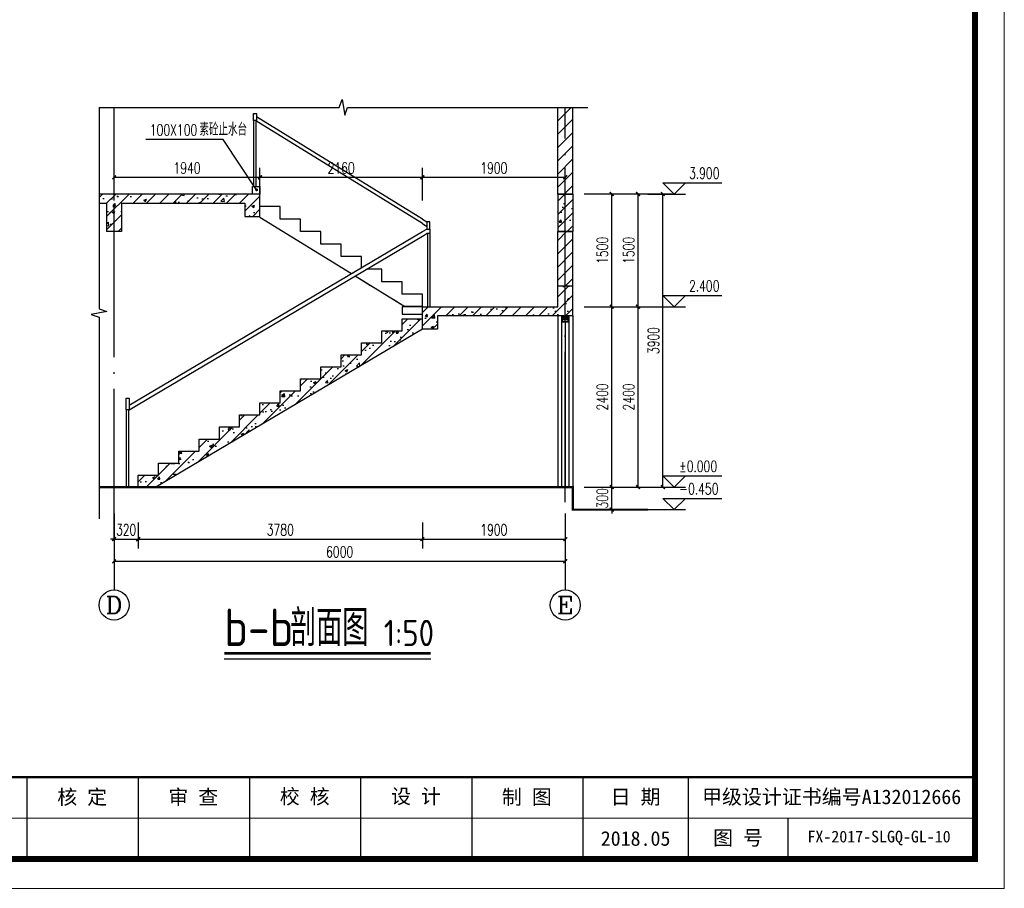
# Model space of a CAD drawing. Extents: x 88237 to 730297, y -11868 to 107702.
# Tile 48 of 49: x 662422 to 675517, y 61684 to 73243. Entities that reach past the tile are written whole.
import ezdxf
from ezdxf.enums import TextEntityAlignment as Align

# ---------------------------------------------------------------- set-up
doc = ezdxf.new("R2010")
doc.units = 0
doc.header["$LTSCALE"] = 1000
doc.header["$MEASUREMENT"] = 0
doc.linetypes.add('DOTE', pattern=[2.42, 2, -0.2, 0.02, -0.2])
doc.layers.add('0.13文字', color=3, linetype='Continuous', lineweight=13)
for name, color, linetype in [('AXIS', 3, 'Continuous'), ('AXIS_TEXT', 7, 'Continuous'), ('DIM_ELEV', 3, 'Continuous'), ('DIM_SYMB', 3, 'Continuous'), ('DOTE', 1, 'DOTE'), ('PUB_DIM', 3, 'Continuous'), ('PUB_HATCH', 8, 'Continuous'), ('PUB_TEXT', 7, 'Continuous'), ('S_E_STAIR', 4, 'Continuous'), ('S_FLOOR', 2, 'Continuous'), ('S_STAIR', 2, 'Continuous'), ('S_SURFACE', 6, 'Continuous'), ('WALL', 2, 'Continuous'), ('WINDOW', 4, 'Continuous'), ('图框', 7, 'Continuous')]:
    doc.layers.add(name, color=color, linetype=linetype)
doc.styles.add('_TCH_AXIS', font='COMPLEX', dxfattribs={"bigfont": 'GBCBIG'})
doc.styles.add('_TCH_DIM', font='SIMPLEX', dxfattribs={"bigfont": 'GBCBIG'})
doc.styles.add('_TCH_DIM_T3', font='SIMPLEX', dxfattribs={"width": 0.705882, "bigfont": 'GBCBIG'})
doc.styles.add('COMPLEX', font='COMPLEX')
doc.styles.add('LYJFS', font='times.ttf', dxfattribs={"width": 0.7})
doc.styles.get("Standard").update_dxf_attribs({"font": 'gbenor.shx', "bigfont": 'gbcbig.shx'})
doc.styles.add('仿宋', font='FangSong_GB2312.ttf', dxfattribs={"width": 0.7})
doc.styles.add('宋体', font='txt')
doc.dimstyles.new('_TCH_ARCH&&50', dxfattribs={"dimtxt": 148.75, "dimasz": 50, "dimexe": 125, "dimexo": 150, "dimgap": 50, "dimtad": 1, "dimdec": 0, "dimzin": 0, "dimdsep": 46, "dimtxsty": '_TCH_DIM_T3', "dimblk": 'ARCHTICK', "dimcen": 0.09, "dimclrt": 7, "dimazin": 2, "dimtfac": 1, "dimtdec": 0, "dimtix": 1, "dimtmove": 2, "dimatfit": 3, "dimfxl": 1, "dimtolj": 1, "dimtzin": 0, "dimarcsym": 0})
pattern_1 = [(45, (615661.8, -406814.61), (-88.388383, 88.388383), [])]

# ---------------------------------------------------------------- blocks, each defined once
blk = doc.blocks.new('_ArchTick')
at = {"color": 0, "linetype": 'ByBlock', "const_width": 0.4}
blk.add_lwpolyline([(-0.5, -0.5), (0.5, 0.5)], dxfattribs=at)
blk = doc.blocks.new('*D585')
at = {"layer": 'Defpoints', "color": 0}
for p in [(665618, 71145), (663678, 70686), (665618, 70686)]:
    blk.add_point(p, dxfattribs=at)
at = {"layer": 'PUB_DIM', "color": 0, "lineweight": -2}
for p, q in [((663678, 70836), (663678, 71270)), ((665618, 70836), (665618, 71270)), ((663678, 71145), (665618, 71145))]:
    blk.add_line(p, q, dxfattribs=at)
at = {"layer": 'PUB_DIM', "color": 0, "lineweight": -2, "xscale": 50, "yscale": 50, "zscale": 50, "rotation": 180}
blk.add_blockref('_ArchTick', (663678, 71145), dxfattribs=at)
at = {"layer": 'PUB_DIM', "color": 0, "lineweight": -2, "xscale": 50, "yscale": 50, "zscale": 50}
blk.add_blockref('_ArchTick', (665618, 71145), dxfattribs=at)
at = {"layer": 'PUB_DIM', "color": 7, "insert": (664648, 71269), "char_height": 148.8, "attachment_point": 5, "style": '_TCH_DIM_T3'}
blk.add_mtext('\\A1;1940', dxfattribs=at)
blk = doc.blocks.new('*D586')
at = {"layer": 'Defpoints', "color": 0}
for p in [(667778, 71145), (665618, 70686), (667778, 70686)]:
    blk.add_point(p, dxfattribs=at)
at = {"layer": 'PUB_DIM', "color": 0, "lineweight": -2}
for p, q in [((665618, 70836), (665618, 71270)), ((667778, 70836), (667778, 71270)), ((665618, 71145), (667778, 71145))]:
    blk.add_line(p, q, dxfattribs=at)
at = {"layer": 'PUB_DIM', "color": 0, "lineweight": -2, "xscale": 50, "yscale": 50, "zscale": 50, "rotation": 180}
blk.add_blockref('_ArchTick', (665618, 71145), dxfattribs=at)
at = {"layer": 'PUB_DIM', "color": 0, "lineweight": -2, "xscale": 50, "yscale": 50, "zscale": 50}
blk.add_blockref('_ArchTick', (667778, 71145), dxfattribs=at)
at = {"layer": 'PUB_DIM', "color": 7, "insert": (666698, 71269), "char_height": 148.8, "attachment_point": 5, "style": '_TCH_DIM_T3'}
blk.add_mtext('\\A1;2160', dxfattribs=at)
blk = doc.blocks.new('*D587')
at = {"layer": 'Defpoints', "color": 0}
for p in [(669678, 71145), (667778, 70686), (669678, 70686)]:
    blk.add_point(p, dxfattribs=at)
at = {"layer": 'PUB_DIM', "color": 0, "lineweight": -2}
for p, q in [((667778, 70836), (667778, 71270)), ((669678, 70836), (669678, 71270)), ((667778, 71145), (669678, 71145))]:
    blk.add_line(p, q, dxfattribs=at)
at = {"layer": 'PUB_DIM', "color": 0, "lineweight": -2, "xscale": 50, "yscale": 50, "zscale": 50, "rotation": 180}
blk.add_blockref('_ArchTick', (667778, 71145), dxfattribs=at)
at = {"layer": 'PUB_DIM', "color": 0, "lineweight": -2, "xscale": 50, "yscale": 50, "zscale": 50}
blk.add_blockref('_ArchTick', (669678, 71145), dxfattribs=at)
at = {"layer": 'PUB_DIM', "color": 7, "insert": (668728, 71269), "char_height": 148.8, "attachment_point": 5, "style": '_TCH_DIM_T3'}
blk.add_mtext('\\A1;1900', dxfattribs=at)
blk = doc.blocks.new('*D588')
at = {"layer": 'Defpoints', "color": 0}
for p in [(663678, 66822), (669678, 66822), (669678, 66035)]:
    blk.add_point(p, dxfattribs=at)
at = {"layer": 'PUB_DIM', "color": 0, "lineweight": -2}
for p, q in [((663678, 66672), (663678, 65910)), ((669678, 66672), (669678, 65910)), ((663678, 66035), (669678, 66035))]:
    blk.add_line(p, q, dxfattribs=at)
at = {"layer": 'PUB_DIM', "color": 0, "lineweight": -2, "xscale": 50, "yscale": 50, "zscale": 50, "rotation": 180}
blk.add_blockref('_ArchTick', (663678, 66035), dxfattribs=at)
at = {"layer": 'PUB_DIM', "color": 0, "lineweight": -2, "xscale": 50, "yscale": 50, "zscale": 50}
blk.add_blockref('_ArchTick', (669678, 66035), dxfattribs=at)
at = {"layer": 'PUB_DIM', "color": 7, "insert": (666678, 66160), "char_height": 148.8, "attachment_point": 5, "style": '_TCH_DIM_T3'}
blk.add_mtext('\\A1;6000', dxfattribs=at)
blk = doc.blocks.new('*D589')
at = {"layer": 'Defpoints', "color": 0}
for p in [(670524, 70923), (670976, 70923), (670524, 67023)]:
    blk.add_point(p, dxfattribs=at)
at = {"layer": 'PUB_DIM', "color": 0, "lineweight": -2}
for p, q in [((670674, 70923), (671101, 70923)), ((670976, 67023), (670976, 70923)), ((670674, 67023), (671101, 67023))]:
    blk.add_line(p, q, dxfattribs=at)
at = {"layer": 'PUB_DIM', "color": 0, "lineweight": -2, "xscale": 50, "yscale": 50, "zscale": 50}
for p, rotation in [((670976, 70923), 90), ((670976, 67023), 270)]:
    blk.add_blockref('_ArchTick', p, dxfattribs=dict(at, rotation=rotation))
at = {"layer": 'PUB_DIM', "color": 7, "insert": (670852, 68973), "char_height": 148.8, "attachment_point": 5, "rotation": 90, "style": '_TCH_DIM_T3'}
blk.add_mtext('\\A1;3900', dxfattribs=at)
blk = doc.blocks.new('*D590')
at = {"layer": 'Defpoints', "color": 0}
for p in [(670143, 69423), (670646, 69423), (670143, 67023)]:
    blk.add_point(p, dxfattribs=at)
at = {"layer": 'PUB_DIM', "color": 0, "lineweight": -2}
for p, q in [((670293, 69423), (670771, 69423)), ((670646, 67023), (670646, 69423)), ((670293, 67023), (670771, 67023))]:
    blk.add_line(p, q, dxfattribs=at)
at = {"layer": 'PUB_DIM', "color": 0, "lineweight": -2, "xscale": 50, "yscale": 50, "zscale": 50}
for p, rotation in [((670646, 69423), 90), ((670646, 67023), 270)]:
    blk.add_blockref('_ArchTick', p, dxfattribs=dict(at, rotation=rotation))
at = {"layer": 'PUB_DIM', "color": 7, "insert": (670522, 68223), "char_height": 148.8, "attachment_point": 5, "rotation": 90, "style": '_TCH_DIM_T3'}
blk.add_mtext('\\A1;2400', dxfattribs=at)
blk = doc.blocks.new('*D591')
at = {"layer": 'Defpoints', "color": 0}
for p in [(670143, 70923), (670646, 70923), (670143, 69423)]:
    blk.add_point(p, dxfattribs=at)
at = {"layer": 'PUB_DIM', "color": 0, "lineweight": -2}
for p, q in [((670293, 70923), (670771, 70923)), ((670646, 69423), (670646, 70923)), ((670293, 69423), (670771, 69423))]:
    blk.add_line(p, q, dxfattribs=at)
at = {"layer": 'PUB_DIM', "color": 0, "lineweight": -2, "xscale": 50, "yscale": 50, "zscale": 50}
for p, rotation in [((670646, 70923), 90), ((670646, 69423), 270)]:
    blk.add_blockref('_ArchTick', p, dxfattribs=dict(at, rotation=rotation))
at = {"layer": 'PUB_DIM', "color": 7, "insert": (670522, 70173), "char_height": 148.8, "attachment_point": 5, "rotation": 90, "style": '_TCH_DIM_T3'}
blk.add_mtext('\\A1;1500', dxfattribs=at)
blk = doc.blocks.new('*D592')
at = {"layer": 'Defpoints', "color": 0}
for p in [(669778, 67023), (670296, 67023), (669778, 66723)]:
    blk.add_point(p, dxfattribs=at)
at = {"layer": 'PUB_DIM', "color": 0, "lineweight": -2}
for p, q in [((670296, 67023), (670296, 67073)), ((669928, 67023), (670421, 67023)), ((670296, 66723), (670296, 67023)), ((669928, 66723), (670421, 66723)), ((670296, 66723), (670296, 66673))]:
    blk.add_line(p, q, dxfattribs=at)
at = {"layer": 'PUB_DIM', "color": 0, "lineweight": -2, "xscale": 50, "yscale": 50, "zscale": 50}
for p, rotation in [((670296, 67023), 270), ((670296, 66723), 90)]:
    blk.add_blockref('_ArchTick', p, dxfattribs=dict(at, rotation=rotation))
at = {"layer": 'PUB_DIM', "color": 7, "insert": (670172, 66873), "char_height": 148.8, "attachment_point": 5, "rotation": 90, "style": '_TCH_DIM_T3'}
blk.add_mtext('\\A1;300', dxfattribs=at)
blk = doc.blocks.new('*D593')
at = {"layer": 'Defpoints', "color": 0}
for p in [(669778, 69423), (670296, 69423), (669778, 67023)]:
    blk.add_point(p, dxfattribs=at)
at = {"layer": 'PUB_DIM', "color": 0, "lineweight": -2}
for p, q in [((669928, 69423), (670421, 69423)), ((670296, 67023), (670296, 69423)), ((669928, 67023), (670421, 67023))]:
    blk.add_line(p, q, dxfattribs=at)
at = {"layer": 'PUB_DIM', "color": 0, "lineweight": -2, "xscale": 50, "yscale": 50, "zscale": 50}
for p, rotation in [((670296, 69423), 90), ((670296, 67023), 270)]:
    blk.add_blockref('_ArchTick', p, dxfattribs=dict(at, rotation=rotation))
at = {"layer": 'PUB_DIM', "color": 7, "insert": (670172, 68223), "char_height": 148.8, "attachment_point": 5, "rotation": 90, "style": '_TCH_DIM_T3'}
blk.add_mtext('\\A1;2400', dxfattribs=at)
blk = doc.blocks.new('*D594')
at = {"layer": 'Defpoints', "color": 0}
for p in [(669778, 70923), (670296, 70923), (669778, 69423)]:
    blk.add_point(p, dxfattribs=at)
at = {"layer": 'PUB_DIM', "color": 0, "lineweight": -2}
for p, q in [((669928, 70923), (670421, 70923)), ((670296, 69423), (670296, 70923)), ((669928, 69423), (670421, 69423))]:
    blk.add_line(p, q, dxfattribs=at)
at = {"layer": 'PUB_DIM', "color": 0, "lineweight": -2, "xscale": 50, "yscale": 50, "zscale": 50}
for p, rotation in [((670296, 70923), 90), ((670296, 69423), 270)]:
    blk.add_blockref('_ArchTick', p, dxfattribs=dict(at, rotation=rotation))
at = {"layer": 'PUB_DIM', "color": 7, "insert": (670172, 70173), "char_height": 148.8, "attachment_point": 5, "rotation": 90, "style": '_TCH_DIM_T3'}
blk.add_mtext('\\A1;1500', dxfattribs=at)
blk = doc.blocks.new('*D595')
at = {"layer": 'Defpoints', "color": 0}
for p in [(663678, 66700), (663998, 66700), (663998, 66330)]:
    blk.add_point(p, dxfattribs=at)
at = {"layer": 'PUB_DIM', "color": 0, "lineweight": -2}
for p, q in [((663678, 66550), (663678, 66205)), ((663998, 66550), (663998, 66205)), ((663678, 66330), (663628, 66330)), ((663678, 66330), (663998, 66330)), ((663998, 66330), (664048, 66330))]:
    blk.add_line(p, q, dxfattribs=at)
at = {"layer": 'PUB_DIM', "color": 0, "lineweight": -2, "xscale": 50, "yscale": 50, "zscale": 50}
blk.add_blockref('_ArchTick', (663678, 66330), dxfattribs=at)
at = {"layer": 'PUB_DIM', "color": 0, "lineweight": -2, "xscale": 50, "yscale": 50, "zscale": 50, "rotation": 180}
blk.add_blockref('_ArchTick', (663998, 66330), dxfattribs=at)
at = {"layer": 'PUB_DIM', "color": 7, "insert": (663838, 66454), "char_height": 148.8, "attachment_point": 5, "style": '_TCH_DIM_T3'}
blk.add_mtext('\\A1;320', dxfattribs=at)
blk = doc.blocks.new('*D596')
at = {"layer": 'Defpoints', "color": 0}
for p in [(663998, 66700), (667778, 66700), (667778, 66330)]:
    blk.add_point(p, dxfattribs=at)
at = {"layer": 'PUB_DIM', "color": 0, "lineweight": -2}
for p, q in [((663998, 66550), (663998, 66205)), ((667778, 66550), (667778, 66205)), ((663998, 66330), (667778, 66330))]:
    blk.add_line(p, q, dxfattribs=at)
at = {"layer": 'PUB_DIM', "color": 0, "lineweight": -2, "xscale": 50, "yscale": 50, "zscale": 50, "rotation": 180}
blk.add_blockref('_ArchTick', (663998, 66330), dxfattribs=at)
at = {"layer": 'PUB_DIM', "color": 0, "lineweight": -2, "xscale": 50, "yscale": 50, "zscale": 50}
blk.add_blockref('_ArchTick', (667778, 66330), dxfattribs=at)
at = {"layer": 'PUB_DIM', "color": 7, "insert": (665888, 66454), "char_height": 148.8, "attachment_point": 5, "style": '_TCH_DIM_T3'}
blk.add_mtext('\\A1;3780', dxfattribs=at)
blk = doc.blocks.new('*D597')
at = {"layer": 'Defpoints', "color": 0}
for p in [(667778, 66700), (669678, 66700), (669678, 66330)]:
    blk.add_point(p, dxfattribs=at)
at = {"layer": 'PUB_DIM', "color": 0, "lineweight": -2}
for p, q in [((667778, 66550), (667778, 66205)), ((669678, 66550), (669678, 66205)), ((667778, 66330), (669678, 66330))]:
    blk.add_line(p, q, dxfattribs=at)
at = {"layer": 'PUB_DIM', "color": 0, "lineweight": -2, "xscale": 50, "yscale": 50, "zscale": 50, "rotation": 180}
blk.add_blockref('_ArchTick', (667778, 66330), dxfattribs=at)
at = {"layer": 'PUB_DIM', "color": 0, "lineweight": -2, "xscale": 50, "yscale": 50, "zscale": 50}
blk.add_blockref('_ArchTick', (669678, 66330), dxfattribs=at)
at = {"layer": 'PUB_DIM', "color": 7, "insert": (668728, 66454), "char_height": 148.8, "attachment_point": 5, "style": '_TCH_DIM_T3'}
blk.add_mtext('\\A1;1900', dxfattribs=at)
blk = doc.blocks.new('_AXISO')
blk.add_circle((0, 0), 0.5)
at = {"layer": 'AXIS_TEXT', "style": 'COMPLEX', "width": 1.041667}
blk.add_attdef('A', text='', height=0.56, dxfattribs=at).set_placement((-0.25, -0.28), (0.25, -0.28), align=Align.FIT)
blk = doc.blocks.new('d4trtg')
at = {"lineweight": 0}
for p, q in [((658071.2, 3902577.3), (658071.2, 3899605.3)), ((658021.2, 3899725.4), (655949.8, 3899725.4)), ((658071.2, 3899605.3), (653868.4, 3899605.3))]:
    blk.add_line(p, q, dxfattribs=at)
for p, q in [((656400.1, 3899795.5), (656400.1, 3899655.4)), ((656590.2, 3899795.5), (656590.2, 3899655.4)), ((656780.4, 3899795.5), (656780.4, 3899655.4)), ((656970.5, 3899795.5), (656970.5, 3899655.4)), ((657160.6, 3899795.5), (657160.6, 3899655.4)), ((657350.8, 3899795.5), (657350.8, 3899655.4)), ((657530.9, 3899795.5), (657530.9, 3899655.4)), ((657701, 3899725.4), (657701, 3899655.4))]:
    blk.add_line(p, q)
at = {"lineweight": 0, "const_width": 10}
blk.add_lwpolyline([(654118.6, 3902527.3), (658021.2, 3902527.3), (658021.2, 3899655.4), (654118.6, 3899655.4)], close=True, dxfattribs=at)
at = {"lineweight": 0, "const_width": 4}
blk.add_lwpolyline([(658021.2, 3899795.5), (654118.6, 3899795.5)], dxfattribs=at)
at = {"style": '仿宋'}
blk.add_text('2018.05', height=25.02, dxfattribs=at).set_placement((657440.8, 3899690.4), align=Align.MIDDLE)
at = {"attachment_point": 5, "style": '宋体'}
for s, insert, char_height in [('核 定', (656494.6, 3899760.2), 25.02), ('审 查', (656684.6, 3899760.2), 25.02), ('校 核', (656875.1, 3899760.9), 25.02), ('设 计', (657065.3, 3899761.4), 25.02), ('制 图', (657254.9, 3899760.2), 25.02), ('日 期', (657440.8, 3899760.4), 25.02), ('甲级设计证书编号A132012666', (657776, 3899760.4), 25.017), ('图 号', (657615.9, 3899690.4), 25.02)]:
    blk.add_mtext(s, dxfattribs=dict(at, insert=insert, char_height=char_height))

msp = doc.modelspace()

# ---------------------------------------------------------------- hatches: boundary and pattern name
at = {"layer": 'PUB_HATCH'}
h = msp.add_hatch(dxfattribs=at)
h.set_pattern_fill('普通砖', color=256, scale=50, style=0)
h.set_pattern_definition(pattern_1)
h.paths.add_polyline_path([(669777.8, 70922.6), (669777.8, 72076.1), (669577.8, 72076.1), (669577.8, 70922.6)])
h = msp.add_hatch(dxfattribs=at)
h.set_pattern_fill('钢筋混凝土', color=256, scale=50, style=0)
h.set_pattern_definition([(45, (621697.76, -344431.59), (-88.388348, 88.388348), []), (50, (621697.76, -344431.6), (358.6301, -31.37607), [37.5, -412.5]), (355, (621697.76, -344431.6), (-69.37567, 376.09607), [30, -330]), (100.4514, (621727.65, -344434.2), (289.2547, 344.71977), [31.8701, -350.57106]), (46.1842, (621697.76, -344331.6), (533.62052, -82.7595), [56.25, -618.75]), (96.6356, (621742.23, -344338.5), (467.33135, 487.05894), [47.80514, -525.8565]), (351.1842, (621697.76, -344331.6), (467.331, 487.0593), [45, -495]), (21, (621747.76, -344356.6), (298.45353, -201.30945), [37.5, -412.5]), (326, (621747.76, -344356.6), (121.65767, 362.57502), [30, -330]), (71.4514, (621772.63, -344373.36), (420.1113, 161.26525), [31.8701, -350.57106]), (37.5, (621697.76, -344431.59), (6.079928, 166.446927), [0, -326, 0, -335, 0, -331.25]), (7.5, (621697.76, -344431.59), (131.53477, 197.205856), [0, -191, 0, -318.5, 0, -126.25]), (327.5, (621586.26, -344431.59), (266.91122, -11.277436), [0, -125, 0, -390, 0, -517.5]), (317.5, (621536.26, -344431.6), (291.59308, 50.05249), [0, -162.5, 0, -259, 0, -367.5])])
h.paths.add_polyline_path([(663677.8, 70922.6), (663577.8, 70922.6), (663477.8, 70922.6), (663477.8, 70802.6), (663577.8, 70802.6), (663577.8, 70422.6), (663677.8, 70422.6)])
h.paths.add_polyline_path([(665617.8, 70922.6), (663677.8, 70922.6), (663677.8, 70422.6), (663777.8, 70422.6), (663777.8, 70802.6), (665417.8, 70802.6), (665417.8, 70622.6), (665617.8, 70622.6)])
h.paths.add_polyline_path([(669677.8, 69702.6), (669577.8, 69702.6), (669577.8, 69422.6), (667777.8, 69422.6), (667777.8, 69122.6), (667977.8, 69122.6), (667977.8, 69302.6), (669677.8, 69302.6)])
h.paths.add_polyline_path([(669777.8, 69702.6), (669677.8, 69702.6), (669677.8, 69302.6), (669727.8, 69302.6), (669777.8, 69302.6)])
h = msp.add_hatch(dxfattribs=at)
h.set_pattern_fill('钢筋混凝土', color=256, scale=50, style=0)
h.set_pattern_definition([(45, (523759.54, -303739.43), (-88.388348, 88.388348), []), (50, (523759.54, -303739.43), (358.6301, -31.37607), [37.5, -412.5]), (355, (523759.54, -303739.43), (-69.37567, 376.09607), [30, -330]), (100.4514, (523789.42, -303742.04), (289.2547, 344.71977), [31.8701, -350.57106]), (46.1842, (523759.54, -303639.43), (533.6205, -82.7595), [56.25, -618.75]), (96.6356, (523804, -303646.3), (467.33135, 487.05894), [47.80514, -525.8565]), (351.1842, (523759.54, -303639.4), (467.331, 487.0593), [45, -495]), (21, (523809.54, -303664.43), (298.45353, -201.30945), [37.5, -412.5]), (326, (523809.54, -303664.43), (121.65767, 362.57502), [30, -330]), (71.4514, (523834.4, -303681.2), (420.1113, 161.26525), [31.8701, -350.57106]), (37.5, (523759.54, -303739.43), (6.079928, 166.446927), [0, -326, 0, -335, 0, -331.25]), (7.5, (523759.54, -303739.43), (131.53477, 197.205856), [0, -191, 0, -318.5, 0, -126.25]), (327.5, (523648.04, -303739.43), (266.91122, -11.277436), [0, -125, 0, -390, 0, -517.5]), (317.5, (523598.04, -303739.43), (291.59308, 50.05249), [0, -162.5, 0, -259, 0, -367.5])])
h.paths.add_polyline_path([(669777.8, 70922.6), (669677.8, 70922.6), (669677.8, 70422.6), (669777.8, 70422.6)])
h.paths.add_polyline_path([(669677.8, 70922.6), (669577.8, 70922.6), (669577.8, 70422.6), (669677.8, 70422.6)])
h = msp.add_hatch(dxfattribs=at)
h.set_pattern_fill('普通砖', color=256, scale=50, style=0)
h.set_pattern_definition(pattern_1)
h.paths.add_polyline_path([(669777.8, 69702.6), (669777.8, 70422.6), (669577.8, 70422.6), (669577.8, 69702.6)])
h = msp.add_hatch(dxfattribs=at)
h.set_pattern_fill('钢筋混凝土', color=256, scale=50, style=0)
h.set_pattern_definition([(45, (610224.69, -349603.27), (-88.388348, 88.388348), []), (50, (610224.7, -349603.27), (358.6301, -31.37607), [37.5, -412.5]), (355, (610224.7, -349603.27), (-69.37567, 376.09607), [30, -330]), (100.4514, (610254.58, -349605.88), (289.2547, 344.71977), [31.8701, -350.57106]), (46.1842, (610224.7, -349503.27), (533.62052, -82.7595), [56.25, -618.75]), (96.6356, (610269.16, -349510.16), (467.33135, 487.05894), [47.80514, -525.8565]), (351.1842, (610224.7, -349503.27), (467.331, 487.0593), [45, -495]), (21, (610274.7, -349528.27), (298.45353, -201.30945), [37.5, -412.5]), (326, (610274.7, -349528.27), (121.65767, 362.57502), [30, -330]), (71.4514, (610299.56, -349545.04), (420.11131, 161.26525), [31.8701, -350.57106]), (37.5, (610224.69, -349603.27), (6.079928, 166.446927), [0, -326, 0, -335, 0, -331.25]), (7.5, (610224.7, -349603.27), (131.53477, 197.205856), [0, -191, 0, -318.5, 0, -126.25]), (327.5, (610113.19, -349603.27), (266.91122, -11.277436), [0, -125, 0, -390, 0, -517.5]), (317.5, (610063.2, -349603.27), (291.59308, 50.05249), [0, -162.5, 0, -259, 0, -367.5])])
h.paths.add_polyline_path([(663997.8, 67022.6), (663997.8, 67182.6), (664267.8, 67182.6), (664267.8, 67342.6), (664537.8, 67342.6), (664537.8, 67502.6), (664807.8, 67502.6), (664807.8, 67662.6), (665077.8, 67662.6), (665077.8, 67822.6), (665347.8, 67822.6), (665347.8, 67982.6), (665617.8, 67982.6), (665617.8, 68142.6), (665887.8, 68142.6), (665887.8, 68302.6), (666157.8, 68302.6), (666157.8, 68462.6), (666427.8, 68462.6), (666427.8, 68622.6), (666697.8, 68622.6), (666697.8, 68782.6), (666967.8, 68782.6), (666967.8, 68942.6), (667237.8, 68942.6), (667237.8, 69102.6), (667507.8, 69102.6), (667507.8, 69262.6), (667777.8, 69262.6), (667777.8, 69302.6), (667777.8, 69123.1), (664233.2, 67022.6)])

# ---------------------------------------------------------------- linework, layer by layer
at = {"layer": 'AXIS'}
for p, q in [((663677.8, 66153.6), (663677.8, 65653.6)), ((669677.8, 66153.6), (669677.8, 65653.6))]:
    msp.add_line(p, q, dxfattribs=at)
at = {"layer": 'DIM_ELEV'}
for p, q in [((665126.4, 71647.1), (664100.5, 71647.1)), ((665573.3, 70979.6), (665126.4, 71647.1))]:
    msp.add_line(p, q, dxfattribs=at)
at = {"layer": 'DIM_ELEV', "color": 0}
for p, q in [((671126.2, 70922.6), (670976.2, 71072.6)), ((670976.2, 71072.6), (671758.7, 71072.6)), ((671126.2, 70922.6), (671276.2, 71072.6)), ((670776.2, 70922.6), (671276.2, 70922.6)), ((671126.2, 69422.6), (670976.2, 69572.6)), ((670976.2, 69572.6), (671758.7, 69572.6)), ((671126.2, 69422.6), (671276.2, 69572.6)), ((670776.2, 69422.6), (671276.2, 69422.6)), ((671126.2, 67022.6), (670976.2, 67172.6)), ((670976.2, 67172.6), (671758.7, 67172.6)), ((671126.2, 67022.6), (671276.2, 67172.6)), ((670776.2, 67022.6), (671276.2, 67022.6)), ((671126.2, 66722.6), (670976.2, 66872.6)), ((670976.2, 66872.6), (671758.7, 66872.6)), ((671126.2, 66722.6), (671276.2, 66872.6)), ((670776.2, 66722.6), (671276.2, 66722.6))]:
    msp.add_line(p, q, dxfattribs=at)
at = {"layer": 'DIM_ELEV', "const_width": 20}
msp.add_lwpolyline([(665578.9, 70971.3, 1), (665567.7, 70987.9, 1)], format="xyb", close=True, dxfattribs=at)
at = {"layer": 'DIM_SYMB'}
for points in [[(663477.8, 72076.1), (666671.5, 72076.1), (666709.8, 72181.1), (666746.8, 71971.1), (666784, 72076.1), (669977.8, 72076.1)], [(663477.8, 72076.1), (663477.8, 69395.6), (663582.8, 69357.4), (663372.8, 69320.4), (663477.8, 69283.1), (663477.8, 66602.6)], [(665143.2, 64739.4), (667889.4, 64739.4)]]:
    msp.add_lwpolyline(points, dxfattribs=at)
at = {"layer": 'DIM_SYMB', "const_width": 35}
msp.add_lwpolyline([(665143.2, 64809.4), (667889.4, 64809.4)], dxfattribs=at)
at = {"layer": 'DOTE'}
for p, q in [((663677.8, 66330), (663677.8, 72076.1)), ((669677.8, 66821.6), (669677.8, 72076.1))]:
    msp.add_line(p, q, dxfattribs=at)
at = {"layer": 'S_E_STAIR'}
for p, q in [((665532.4, 71901.1), (665532.4, 71022.6)), ((665562.4, 71901.1), (665562.4, 71022.6)), ((667777.8, 70529.3), (665562.4, 71896.8)), ((667777.8, 70589.3), (665572.4, 71950.7)), ((665617.8, 70756), (665617.8, 70922.6)), ((665887.8, 70756), (665617.8, 70756)), ((665887.8, 70589.3), (665887.8, 70756)), ((665617.8, 70614.9), (666834.7, 69863.8)), ((666157.8, 70589.3), (665887.8, 70589.3)), ((666157.8, 70422.6), (666157.8, 70589.3)), ((667777.8, 70589.3), (667837.8, 70552.3)), ((667777.8, 70529.3), (667837.8, 70492.3)), ((667777.8, 70422.6), (667837.8, 70455.8)), ((663877.5, 68111.4), (667777.8, 70422.6)), ((663877.5, 68051.4), (667777.8, 70362.6)), ((666427.8, 70422.6), (666157.8, 70422.6)), ((666427.8, 70256), (666427.8, 70422.6)), ((667777.8, 70362.6), (667837.8, 70395.8)), ((667847.8, 70395.8), (667847.8, 69422.6)), ((667877.8, 70395.8), (667877.8, 69422.6)), ((666697.8, 70256), (666427.8, 70256)), ((666697.8, 70089.3), (666697.8, 70256)), ((666967.8, 70089.3), (666697.8, 70089.3)), ((666967.8, 69942.6), (666967.8, 70089.3)), ((666884.3, 69833.2), (667087.8, 69707.5)), ((666884.3, 69833.2), (667544.4, 69425.7)), ((667237.8, 69922.6), (667035.3, 69922.6)), ((667087.8, 69922.6), (667035.3, 69922.6)), ((667237.8, 69756), (667237.8, 69922.6)), ((667507.8, 69756), (667237.8, 69756)), ((667507.8, 69756), (667387.8, 69756)), ((667507.8, 69589.3), (667507.8, 69756)), ((667777.8, 69589.3), (667507.8, 69589.3)), ((667777.8, 69589.3), (667657.8, 69589.3)), ((667777.8, 69422.6), (667777.8, 69589.3)), ((667387.8, 69522.4), (667544.4, 69425.7)), ((667777.8, 69425.7), (667544.4, 69425.7)), ((663837.5, 68051.4), (663837.5, 67022.6)), ((663867.5, 68051.4), (663867.5, 67022.6))]:
    msp.add_line(p, q, dxfattribs=at)
for points in [[(665572.4, 71995.1), (665572.4, 71901.1), (665532.4, 71901.1), (665532.4, 71995.1)], [(667837.8, 70455.8), (667877.8, 70455.8), (667877.8, 70552.3), (667837.8, 70552.3)], [(663877.5, 68051.4), (663837.5, 68051.4), (663837.5, 68207.8), (663877.5, 68207.8)]]:
    msp.add_lwpolyline(points, close=True, dxfattribs=at)
msp.add_lwpolyline([(667837.8, 70455.8), (667877.8, 70455.8), (667877.8, 70395.8), (667837.8, 70395.8)], dxfattribs=at)
at = {"layer": 'S_FLOOR'}
for p, q in [((665517.8, 70922.6), (665517.8, 71022.6)), ((665517.8, 71022.6), (665617.8, 71022.6)), ((665617.8, 71022.6), (665617.8, 70922.6))]:
    msp.add_line(p, q, dxfattribs=at)
at = {"layer": 'S_STAIR'}
for p, q in [((665617.8, 70922.6), (663477.8, 70922.6)), ((663477.8, 70922.6), (663477.8, 70802.6)), ((665617.8, 70622.6), (665617.8, 70922.6)), ((669577.8, 70922.6), (669577.8, 70422.6)), ((669777.8, 70922.6), (669777.8, 70422.6)), ((663477.8, 70802.6), (663577.8, 70802.6)), ((663577.8, 70802.6), (663577.8, 70422.6)), ((663777.8, 70802.6), (665417.8, 70802.6)), ((663777.8, 70802.6), (663777.8, 70422.6)), ((665417.8, 70802.6), (665417.8, 70622.6)), ((665417.8, 70622.6), (665617.8, 70622.6)), ((663777.8, 70422.6), (663577.8, 70422.6)), ((669777.8, 70422.6), (669577.8, 70422.6)), ((669577.8, 69702.6), (669777.8, 69702.6)), ((669577.8, 69422.6), (669577.8, 69702.6)), ((669777.8, 69302.6), (669777.8, 69702.6)), ((667777.8, 69262.6), (667777.8, 69422.6)), ((667777.8, 69422.6), (669577.8, 69422.6)), ((667777.8, 69122.6), (667777.8, 69422.6)), ((667977.8, 69302.6), (667977.8, 69122.6)), ((669777.8, 69302.6), (667977.8, 69302.6)), ((667977.8, 69302.6), (667977.8, 69122.6)), ((669577.8, 69302.6), (669577.8, 67022.6)), ((669777.8, 69302.6), (669777.8, 67022.6)), ((667507.8, 69102.6), (667507.8, 69262.6)), ((667507.8, 69262.6), (667777.8, 69262.6)), ((667777.8, 69123.1), (664233.2, 67022.6)), ((667237.8, 68942.6), (667237.8, 69102.6)), ((667237.8, 69102.6), (667507.8, 69102.6)), ((667777.8, 69122.6), (667777.8, 69123.1)), ((667977.8, 69122.6), (667777.8, 69122.6)), ((667977.8, 69122.6), (667777.8, 69122.6)), ((666967.8, 68782.6), (666967.8, 68942.6)), ((666967.8, 68942.6), (667237.8, 68942.6)), ((666697.8, 68622.6), (666697.8, 68782.6)), ((666697.8, 68782.6), (666967.8, 68782.6)), ((666427.8, 68462.6), (666427.8, 68622.6)), ((666427.8, 68622.6), (666697.8, 68622.6)), ((666157.8, 68302.6), (666157.8, 68462.6)), ((666157.8, 68462.6), (666427.8, 68462.6)), ((665887.8, 68142.6), (665887.8, 68302.6)), ((665887.8, 68302.6), (666157.8, 68302.6)), ((665617.8, 67982.6), (665617.8, 68142.6)), ((665617.8, 68142.6), (665887.8, 68142.6)), ((665347.8, 67822.6), (665347.8, 67982.6)), ((665347.8, 67982.6), (665617.8, 67982.6)), ((665077.8, 67662.6), (665077.8, 67822.6)), ((665077.8, 67822.6), (665347.8, 67822.6)), ((664807.8, 67502.6), (664807.8, 67662.6)), ((664807.8, 67662.6), (665077.8, 67662.6)), ((664537.8, 67342.6), (664537.8, 67502.6)), ((664537.8, 67502.6), (664807.8, 67502.6)), ((664267.8, 67182.6), (664267.8, 67342.6)), ((664267.8, 67342.6), (664537.8, 67342.6)), ((663997.8, 67022.6), (663997.8, 67182.6)), ((663997.8, 67182.6), (664267.8, 67182.6))]:
    msp.add_line(p, q, dxfattribs=at)
msp.add_lwpolyline([(667777.8, 69422.6), (667507.8, 69422.6), (667507.8, 69322.6), (667777.8, 69322.6)], dxfattribs=at)
at = {"layer": 'S_SURFACE', "color": 0, "const_width": 30}
msp.add_lwpolyline([(670780.7, 66722.6), (669777.8, 66722.6), (669777.8, 67022.6), (663477.8, 67022.6)], dxfattribs=at)
at = {"layer": 'WALL'}
for p, q in [((669577.8, 70922.6), (669577.8, 72076.1)), ((669577.8, 72076.1), (669777.8, 72076.1)), ((669777.8, 70922.6), (669777.8, 72076.1)), ((663777.8, 70922.6), (663577.8, 70922.6)), ((669777.8, 70922.6), (669577.8, 70922.6)), ((669577.8, 70922.6), (669777.8, 70922.6)), ((669577.8, 69702.6), (669577.8, 70422.6)), ((669577.8, 70422.6), (669777.8, 70422.6)), ((669777.8, 69702.6), (669777.8, 70422.6)), ((669577.8, 69702.6), (669777.8, 69702.6))]:
    msp.add_line(p, q, dxfattribs=at)
at = {"layer": 'WINDOW'}
for p, q in [((669627.8, 69302.6), (669627.8, 67022.6)), ((669627.8, 69302.6), (669727.8, 69302.6)), ((669727.8, 69302.6), (669727.8, 67022.6)), ((669727.8, 69262.6), (669627.8, 69262.6)), ((669627.8, 69222.8), (669727.8, 69222.8)), ((669677.8, 69222.8), (669677.8, 67022.6))]:
    msp.add_line(p, q, dxfattribs=at)
for points in [[(669627.8, 69297.4, -0.3938353), (669634.1, 69290.6), (669634.1, 69274.6, 1), (669647.7, 69274.6), (669647.7, 69290.6, -1), (669661.3, 69290.6), (669661.3, 69274.6, 1), (669674.9, 69274.6), (669674.9, 69290.6, -1), (669688.5, 69290.6), (669688.5, 69274.6, 1), (669702.1, 69274.6), (669702.1, 69290.6, -1), (669715.7, 69290.6), (669715.7, 69274.6)], [(669627.8, 69297.4, -0.3938353), (669634.1, 69290.6), (669634.1, 69274.6, 0.1923088), (669636, 69270)], [(669702.1, 69274.6), (669702.1, 69290.6, -1), (669715.7, 69290.6), (669715.7, 69274.6, 0.7059883), (669727.8, 69270.3, 0.7059883)]]:
    msp.add_lwpolyline(points, format="xyb", dxfattribs=at)
msp.add_lwpolyline([(669637.8, 69232.8), (669717.8, 69232.8), (669717.8, 69252.6), (669637.8, 69252.6)], close=True, dxfattribs=at)

# ---------------------------------------------------------------- block references
at = {"layer": 'AXIS'}
ref = msp.add_blockref('_AXISO', (663677.8, 65453.6), dxfattribs=dict(at, xscale=400, yscale=400, zscale=400))
ref.add_attrib('A', 'D', dxfattribs={"layer": 'AXIS_TEXT', "height": 226.3, "style": '_TCH_AXIS', "width": 1.235294}).set_placement((663564.7, 65340.5), (663790.9, 65340.5), align=Align.FIT)
ref = msp.add_blockref('_AXISO', (669677.8, 65453.6), dxfattribs=dict(at, xscale=400, yscale=400, zscale=400))
ref.add_attrib('A', 'E', dxfattribs={"layer": 'AXIS_TEXT', "height": 226.3, "style": '_TCH_AXIS', "width": 1.3125}).set_placement((669564.7, 65340.5), (669790.9, 65340.5), align=Align.FIT)
at = {"layer": '图框', "xscale": 7.778571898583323, "yscale": 7.778571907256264, "zscale": 7.778571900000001}
msp.add_blockref('d4trtg', (-4443337.1, -30271676.8), dxfattribs=at)

# ---------------------------------------------------------------- texts
at = {"layer": '0.13文字', "linetype": 'Continuous', "lineweight": 13, "insert": (672793.2, 62450), "char_height": 155.571, "width": 3240.801, "attachment_point": 1, "style": 'LYJFS'}
msp.add_mtext('{\\fFangSong_GB2312|b0|i0|c134|p49;\\W1; FX-2017-SLGQ-GL-10}', dxfattribs=at)
at = {"layer": 'PUB_TEXT', "style": '_TCH_DIM'}
msp.add_text('素砼止水台', height=168.79, dxfattribs=at).set_placement((664813, 71699.6))
at = {"layer": 'PUB_TEXT', "style": '_TCH_DIM', "width": 0.705882}
msp.add_text('100X100', height=148.75, dxfattribs=at).set_placement((664153, 71699.6))
at = {"layer": 'PUB_TEXT', "color": 0, "style": '_TCH_DIM', "width": 0.705882}
for s, p in [('3.900', (671323.7, 71125.1)), ('2.400', (671323.7, 69625.1)), ('%%P0.000', (671193.7, 67225.1)), ('-0.450', (671193.7, 66925.1))]:
    msp.add_text(s, height=148.75, dxfattribs=at).set_placement(p)
at = {"layer": 'PUB_TEXT'}
for s, height, p in [('b-b', 500, (665143.2, 64906)), ('剖面图', 482.27, (666018.2, 64906)), ('1:50', 350, (667265, 64906))]:
    msp.add_text(s, height=height, dxfattribs=at).set_placement(p)

# ---------------------------------------------------------------- dimensions: what is measured, and where the dimension line sits
at = {"layer": 'PUB_DIM'}
for p1, p2, distance, picture, middle in [((663677.8, 70686), (665617.8, 70686), 458.7, '*D585', (664647.8, 71269.1)), ((665617.8, 70686), (667777.8, 70686), 458.7, '*D586', (666697.8, 71269.1)), ((667777.8, 70686), (669677.8, 70686), 458.7, '*D587', (668727.8, 71269.1)), ((669777.8, 69422.6), (669777.8, 70922.6), -518.1, '*D594', (670171.5, 70172.6)), ((670142.6, 69422.6), (670142.6, 70922.6), -503.5, '*D591', (670521.7, 70172.6)), ((670524.4, 67022.6), (670524.4, 70922.6), -451.8, '*D589', (670851.8, 68972.6)), ((669777.8, 67022.6), (669777.8, 69422.6), -518.1, '*D593', (670171.5, 68222.6)), ((670142.6, 67022.6), (670142.6, 69422.6), -503.5, '*D590', (670521.7, 68222.6)), ((669777.8, 66722.6), (669777.8, 67022.6), -518.1, '*D592', (670171.5, 66872.6)), ((663677.8, 66700.2), (663997.8, 66700.2), -370.2, '*D595', (663837.8, 66454.4)), ((663997.8, 66700.2), (667777.8, 66700.2), -370.2, '*D596', (665887.8, 66454.4)), ((667777.8, 66700.2), (669677.8, 66700.2), -370.2, '*D597', (668727.8, 66454.4))]:
    dim = msp.add_aligned_dim(p1=p1, p2=p2, distance=distance, dimstyle='_TCH_ARCH&&50', dxfattribs=at)
    dim.commit()
    dim.dimension.update_dxf_attribs({"geometry": picture, "text_midpoint": middle})
at = {"layer": 'PUB_DIM', "color": 0}
dim = msp.add_aligned_dim(p1=(663677.8, 66821.6), p2=(669677.8, 66821.6), distance=-786.2, dimstyle='_TCH_ARCH&&50', dxfattribs=at)
dim.commit()
dim.dimension.update_dxf_attribs({"geometry": '*D588', "text_midpoint": (666677.8, 66159.8)})

doc.saveas('drawing.dxf')
